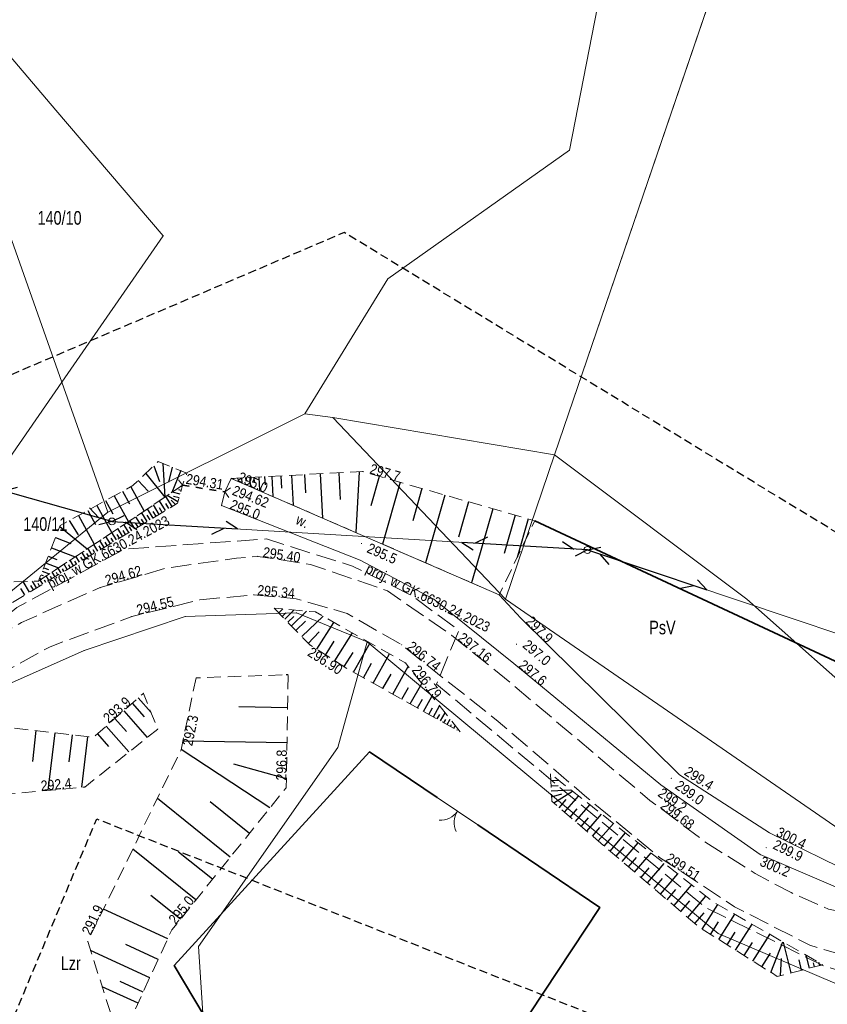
# Model space of a CAD drawing. Header units: metres. Extents: x 7423100 to 7429434, y 5527887 to 5533362.
# Tile 30 of 43: x 7427234 to 7427293, y 5531649 to 5531722. Entities that reach past the tile are written whole.
import ezdxf
from ezdxf.enums import TextEntityAlignment as Align

# ---------------------------------------------------------------- set-up
doc = ezdxf.new("R2010")
doc.units = ezdxf.units.M
doc.header["$MEASUREMENT"] = 0
for name, pattern in [('1.0_0.5', [1.5, 1, -0.5]), ('1.5_0.5', [2, 1.5, -0.5]), ('2', [0.9, 0.6, -0.3]), ('219-500', [0]), ('otkz_500', [1, 0.5, -0.5]), ('otob_500', [0]), ('sutp_500', [0])]:
    doc.linetypes.add(name, pattern=pattern)
doc.layers.get('0').update_dxf_attribs({"color": 2, "linetype": 'CONTINUOUS', "lineweight": 5})
for name, color, linetype in [('000 Inne (niezydentyfikowane)', 7, 'CONTINUOUS'), ('203-punkt graniczny', 7, 'CONTINUOUS'), ('209-oznaczenie konturu klasyfikacyjnego', 7, 'CONTINUOUS'), ('210-oznaczenie konturu użytku gruntowego', 7, 'CONTINUOUS'), ('211-numer działki ewidencyjnej', 7, 'CONTINUOUS'), ('217-kontur klasyfikacyjny', 7, 'CONTINUOUS'), ('218-kontur użytku gruntowego', 7, 'CONTINUOUS'), ('219-działka ewidencyjna', 7, 'CONTINUOUS'), ('brama', 7, 'CONTINUOUS'), ('jezdnia', 7, 'CONTINUOUS'), ('ogrodzenie trwałe', 7, 'CONTINUOUS'), ('pikieta naturalna', 7, 'CONTINUOUS'), ('pikieta naturalna-Atr2', 7, 'CONTINUOUS'), ('pikieta sztuczna', 7, 'CONTINUOUS'), ('pikieta sztuczna-Atr2', 7, 'CONTINUOUS'), ('przepust', 7, 'CONTINUOUS'), ('przewód telekomunikacyjny napowietrzny', 7, 'CONTINUOUS'), ('przewód wodociągowy - ob. projektowany', 7, 'CONTINUOUS'), ('przewód wodociągowy - ob. projektowany-Atr1', 7, 'CONTINUOUS'), ('rów przydrożny (poligon)', 7, 'CONTINUOUS'), ('rów przydrożny (poligon)-Atr17', 7, 'CONTINUOUS'), ('skarpa nieumocniona', 7, 'CONTINUOUS'), ('słup przewodów napowietrznych', 7, 'CONTINUOUS'), ('Zakres', 7, 'CONTINUOUS')]:
    doc.layers.add(name, color=color, linetype=linetype)
doc.styles.get("Standard").update_dxf_attribs({"font": 'Working1250.shx', "width": 0.75})
doc.linetypes.add('902-500', pattern='A,3.75,0,[1,ksztalty.shx,S=0.5,R=0,X=0,Y=0],3.75', length=7.5)

# ---------------------------------------------------------------- blocks, each defined once
blk = doc.blocks.new('203')
at = {"linetype": 'Continuous', "lineweight": 0}
h = blk.add_hatch(color=0, dxfattribs=at)
edge = h.paths.add_edge_path()
edge.add_arc((0, 0), 0.045, 0, 360)
blk = doc.blocks.new('PW01')
at = {"linetype": 'Continuous', "lineweight": 13}
h = blk.add_hatch(color=0, dxfattribs=at)
edge = h.paths.add_edge_path()
edge.add_arc((0, 0), 0.045, 0, 360)
blk = doc.blocks.new('US15')
at = {"color": 0, "linetype": 'Continuous', "lineweight": 13}
blk.add_circle((0, 0), 0.25, dxfattribs=at)
blk = doc.blocks.new('IB05')
at = {"color": 0, "linetype": 'Continuous', "lineweight": 13}
for q in [(0.354, 0.354), (0.354, -0.354)]:
    blk.add_line((0, 0), q, dxfattribs=at)
blk = doc.blocks.new('OK02')
at = {"color": 0, "linetype": 'Continuous', "lineweight": 0}
for centre, start, end in [((-1.5, 0), 0, 60), ((1.5, 0), 120, 180)]:
    blk.add_arc(centre, 1.5, start, end, dxfattribs=at)
blk = doc.blocks.new('SUTP')
at = {"color": 0, "linetype": 'Continuous'}
for p, q in [((0, 0), (0.866, 0.5)), ((0, 0), (9.232, 0)), ((1.866, -0.5), (1, 0)), ((7.366, -0.5), (8.232, 0)), ((9.232, 0), (8.366, 0.5))]:
    blk.add_line(p, q, dxfattribs=at)

msp = doc.modelspace()

# ---------------------------------------------------------------- linework, layer by layer
at = {"layer": '000 Inne (niezydentyfikowane)', "color": 7, "linetype": 'Continuous', "lineweight": 25, "flags": 128}
for points in [[(7427243.57, 5531688.88), (7427243.98, 5531687.73)], [(7427244.22, 5531689.05), (7427244.38, 5531686.58)], [(7427242.98, 5531688.32), (7427244.38, 5531686.58)], [(7427244.91, 5531688.78), (7427244.64, 5531687.68)], [(7427245.54, 5531688.52), (7427244.88, 5531686.92)], [(7427251.7, 5531688.08), (7427251.73, 5531687.47)], [(7427252.23, 5531688.1), (7427252.31, 5531686.62)], [(7427252.88, 5531688.14), (7427252.93, 5531687.23)], [(7427253.67, 5531688.18), (7427253.78, 5531685.98)], [(7427254.63, 5531688.23), (7427254.7, 5531686.89)], [(7427255.78, 5531688.29), (7427255.95, 5531685.04)], [(7427257.13, 5531688.36), (7427257.23, 5531686.4)], [(7427258.63, 5531688.44), (7427258.38, 5531683.98)], [(7427260.1, 5531688.1), (7427259.48, 5531685.94)], [(7427242.43, 5531687.8), (7427243.16, 5531687.02)], [(7427245.64, 5531687.34), (7427245.55, 5531687.37)], [(7427249.42, 5531687.96), (7427249.42, 5531687.87)], [(7427249.71, 5531687.97), (7427249.72, 5531687.86)], [(7427250.01, 5531687.99), (7427250.03, 5531687.61)], [(7427250.3, 5531688.01), (7427250.32, 5531687.74)], [(7427250.6, 5531688.02), (7427250.64, 5531687.34)], [(7427250.9, 5531688.04), (7427250.92, 5531687.62)], [(7427251.26, 5531688.05), (7427251.31, 5531687.05)], [(7427261.64, 5531687.66), (7427260.34, 5531683.13)], [(7427240.66, 5531686.66), (7427241.7, 5531684.77)], [(7427241.27, 5531687), (7427241.78, 5531686.08)], [(7427241.88, 5531687.33), (7427242.86, 5531685.54)], [(7427244.91, 5531685.88), (7427244.46, 5531686.63)], [(7427245.34, 5531686.23), (7427244.55, 5531686.69)], [(7427245.49, 5531686.8), (7427244.93, 5531686.95)], [(7427245.42, 5531686.52), (7427245.02, 5531686.63)], [(7427245.57, 5531687.07), (7427245.4, 5531687.11)], [(7427263.24, 5531687.2), (7427262.57, 5531684.83)], [(7427264.92, 5531686.72), (7427263.5, 5531681.76)], [(7427239.38, 5531685.97), (7427240.48, 5531683.96)], [(7427240.03, 5531686.32), (7427240.56, 5531685.34)], [(7427243.96, 5531685.31), (7427243.54, 5531686.01)], [(7427244.42, 5531685.59), (7427243.99, 5531686.31)], [(7427244.66, 5531685.73), (7427244.44, 5531686.1)], [(7427245.16, 5531686.03), (7427244.85, 5531686.36)], [(7427266.66, 5531686.23), (7427265.92, 5531683.63)], [(7427238.04, 5531685.23), (7427239.2, 5531683.12)], [(7427238.72, 5531685.6), (7427239.29, 5531684.57)], [(7427243.07, 5531684.78), (7427242.68, 5531685.43)], [(7427243.29, 5531684.91), (7427243.09, 5531685.24)], [(7427243.51, 5531685.04), (7427243.1, 5531685.71)], [(7427243.73, 5531685.17), (7427243.53, 5531685.51)], [(7427244.19, 5531685.45), (7427243.98, 5531685.8)], [(7427268.43, 5531685.72), (7427266.88, 5531680.29)], [(7427270.08, 5531685.25), (7427269.27, 5531682.43)], [(7427237.35, 5531684.85), (7427238.01, 5531683.81)], [(7427241.73, 5531683.97), (7427241.38, 5531684.56)], [(7427242.18, 5531684.24), (7427241.82, 5531684.85)], [(7427242.41, 5531684.38), (7427242.22, 5531684.68)], [(7427242.63, 5531684.51), (7427242.26, 5531685.14)], [(7427242.86, 5531684.65), (7427242.67, 5531684.97)], [(7427271.03, 5531684.98), (7427270.22, 5531682.14)], [(7427236.67, 5531684.42), (7427238.67, 5531682.77)], [(7427240.83, 5531683.43), (7427240.5, 5531683.98)], [(7427241.05, 5531683.57), (7427240.89, 5531683.84)], [(7427241.28, 5531683.7), (7427240.94, 5531684.27)], [(7427241.5, 5531683.84), (7427241.33, 5531684.12)], [(7427241.96, 5531684.11), (7427241.78, 5531684.4)], [(7427236.36, 5531683.62), (7427237.49, 5531683.18)], [(7427239.47, 5531682.62), (7427239.18, 5531683.11)], [(7427239.93, 5531682.89), (7427239.62, 5531683.4)], [(7427240.15, 5531683.03), (7427240, 5531683.28)], [(7427240.38, 5531683.16), (7427240.06, 5531683.69)], [(7427240.6, 5531683.3), (7427240.44, 5531683.56)], [(7427236.06, 5531682.86), (7427237.79, 5531682.19)], [(7427238.57, 5531682.08), (7427238.3, 5531682.53)], [(7427238.8, 5531682.21), (7427238.66, 5531682.44)], [(7427239.02, 5531682.35), (7427238.74, 5531682.82)], [(7427239.25, 5531682.48), (7427239.11, 5531682.72)], [(7427239.7, 5531682.76), (7427239.55, 5531683)], [(7427235.63, 5531681.76), (7427236.58, 5531681.39)], [(7427235.82, 5531682.24), (7427236.46, 5531681.99)], [(7427237.22, 5531681.27), (7427236.99, 5531681.66)], [(7427237.44, 5531681.4), (7427237.33, 5531681.6)], [(7427237.67, 5531681.54), (7427237.43, 5531681.95)], [(7427237.9, 5531681.67), (7427237.77, 5531681.88)], [(7427238.12, 5531681.81), (7427237.86, 5531682.24)], [(7427238.35, 5531681.94), (7427238.22, 5531682.16)], [(7427235.29, 5531680.88), (7427235.45, 5531680.82)], [(7427235.39, 5531681.14), (7427235.9, 5531680.94)], [(7427235.49, 5531681.4), (7427235.84, 5531681.27)], [(7427236.32, 5531680.73), (7427236.11, 5531681.08)], [(7427236.54, 5531680.86), (7427236.43, 5531681.04)], [(7427236.77, 5531681), (7427236.55, 5531681.37)], [(7427236.99, 5531681.13), (7427236.88, 5531681.32)], [(7427234.46, 5531679.61), (7427233.99, 5531680.39)], [(7427234.96, 5531679.91), (7427234.67, 5531680.41)], [(7427235.19, 5531680.05), (7427235.08, 5531680.23)], [(7427235.19, 5531680.62), (7427235.32, 5531680.56)], [(7427235.42, 5531680.18), (7427235.23, 5531680.5)], [(7427235.64, 5531680.32), (7427235.54, 5531680.48)], [(7427235.87, 5531680.46), (7427235.67, 5531680.79)], [(7427236.09, 5531680.59), (7427235.99, 5531680.76)], [(7427234.1, 5531679.4), (7427233.81, 5531679.88)], [(7427234.74, 5531679.78), (7427234.55, 5531680.09)], [(7427252.74, 5531678.08), (7427253.04, 5531678.38)], [(7427252.99, 5531677.82), (7427253.25, 5531678.08)], [(7427253.17, 5531677.63), (7427253.87, 5531678.3)], [(7427253.66, 5531677.13), (7427254.78, 5531678.21)], [(7427253.39, 5531677.41), (7427253.83, 5531677.83)], [(7427253.99, 5531676.78), (7427254.7, 5531677.47)], [(7427254.42, 5531676.34), (7427255.98, 5531677.84)], [(7427255.52, 5531675.41), (7427256.78, 5531677.39)], [(7427254.9, 5531675.84), (7427255.7, 5531676.69)], [(7427256.84, 5531674.57), (7427258.14, 5531676.61)], [(7427256.17, 5531674.99), (7427256.81, 5531676)], [(7427258.22, 5531673.73), (7427259.43, 5531675.88)], [(7427257.52, 5531674.14), (7427258.18, 5531675.18)], [(7427259.66, 5531672.93), (7427260.86, 5531675.07)], [(7427258.94, 5531673.33), (7427259.54, 5531674.4)], [(7427261.09, 5531672.13), (7427262.22, 5531674.16)], [(7427253.42, 5531673.54), (7427253.28, 5531673.55)], [(7427260.37, 5531672.53), (7427260.97, 5531673.6)], [(7427262.38, 5531671.41), (7427263.22, 5531672.9)], [(7427261.77, 5531671.75), (7427262.26, 5531672.62)], [(7427241.97, 5531671.45), (7427242.85, 5531670.45)], [(7427242.42, 5531671.85), (7427243.37, 5531670.78)], [(7427262.91, 5531671.11), (7427263.27, 5531671.75)], [(7427263.36, 5531670.86), (7427263.97, 5531671.96)], [(7427241.36, 5531670.91), (7427243.09, 5531668.95)], [(7427253.38, 5531671.12), (7427249.81, 5531671.18)], [(7427263.75, 5531670.64), (7427264.01, 5531671.11)], [(7427264.08, 5531670.46), (7427264.53, 5531671.26)], [(7427264.61, 5531670.16), (7427264.93, 5531670.75)], [(7427240.71, 5531670.34), (7427241.56, 5531669.38)], [(7427264.36, 5531670.3), (7427264.56, 5531670.64)], [(7427264.85, 5531670.03), (7427264.98, 5531670.27)], [(7427265.09, 5531669.89), (7427265.31, 5531670.28)], [(7427234.92, 5531669.45), (7427234.66, 5531667.19)], [(7427240.07, 5531669.78), (7427241.74, 5531667.88)], [(7427265.33, 5531669.75), (7427265.41, 5531669.9)], [(7427265.58, 5531669.62), (7427265.68, 5531669.81)], [(7427265.82, 5531669.48), (7427265.84, 5531669.53)], [(7427236.3, 5531669.28), (7427235.8, 5531665.06)], [(7427237.57, 5531669.13), (7427237.34, 5531667.16)], [(7427238.7, 5531669), (7427238.27, 5531665.29)], [(7427239.43, 5531669.22), (7427240.25, 5531668.28)], [(7427253.34, 5531668.55), (7427245.7, 5531668.68)], [(7427252.09, 5531663.78), (7427245.57, 5531668.05)], [(7427253.29, 5531665.91), (7427249.43, 5531666.98)], [(7427272.68, 5531665.78), (7427273.26, 5531665.81)], [(7427272.7, 5531665.39), (7427273.22, 5531665.41)], [(7427272.72, 5531665.03), (7427274.15, 5531665.1)], [(7427272.9, 5531664.14), (7427274.28, 5531665.01)], [(7427249.18, 5531660.16), (7427243.83, 5531664.47)], [(7427272.74, 5531664.59), (7427273.51, 5531664.8)], [(7427273.31, 5531663.79), (7427273.81, 5531664.39)], [(7427273.7, 5531663.46), (7427274.73, 5531664.65)], [(7427250.58, 5531661.91), (7427247.71, 5531664.22)], [(7427274.1, 5531663.11), (7427274.62, 5531663.72)], [(7427274.51, 5531662.77), (7427275.56, 5531664)], [(7427274.91, 5531662.42), (7427275.45, 5531663.05)], [(7427275.33, 5531662.07), (7427276.41, 5531663.33)], [(7427275.75, 5531661.71), (7427276.29, 5531662.35)], [(7427276.17, 5531661.35), (7427277.28, 5531662.64)], [(7427276.6, 5531660.98), (7427277.16, 5531661.64)], [(7427277.04, 5531660.61), (7427278.17, 5531661.94)], [(7427246.66, 5531657.03), (7427242.02, 5531660.76)], [(7427277.48, 5531660.23), (7427278.06, 5531660.91)], [(7427277.93, 5531659.85), (7427279.09, 5531661.22)], [(7427247.87, 5531658.54), (7427245.38, 5531660.54)], [(7427278.38, 5531659.46), (7427278.97, 5531660.15)], [(7427278.84, 5531659.07), (7427280.04, 5531660.47)], [(7427279.31, 5531658.67), (7427279.91, 5531659.38)], [(7427279.78, 5531658.27), (7427281.01, 5531659.71)], [(7427280.26, 5531657.86), (7427280.88, 5531658.59)], [(7427280.74, 5531657.45), (7427282, 5531658.93)], [(7427281.23, 5531657.03), (7427281.87, 5531657.78)], [(7427281.73, 5531656.61), (7427283.02, 5531658.12)], [(7427245.52, 5531655.61), (7427243.36, 5531657.35)], [(7427282.74, 5531655.74), (7427284.07, 5531657.3)], [(7427244.59, 5531654.18), (7427239.88, 5531656.36)], [(7427282.23, 5531656.18), (7427282.89, 5531656.95)], [(7427283.8, 5531654.88), (7427284.94, 5531656.69)], [(7427283.26, 5531655.3), (7427283.93, 5531656.09)], [(7427285.01, 5531654.12), (7427286.18, 5531655.98)], [(7427284.4, 5531654.5), (7427284.98, 5531655.42)], [(7427286.25, 5531653.34), (7427287.45, 5531655.25)], [(7427285.62, 5531653.73), (7427286.22, 5531654.67)], [(7427287.52, 5531652.54), (7427288.76, 5531654.5)], [(7427243.89, 5531652.66), (7427241.52, 5531653.75)], [(7427286.88, 5531652.94), (7427287.49, 5531653.91)], [(7427288.84, 5531651.71), (7427289.7, 5531653.96)], [(7427290.33, 5531651.68), (7427289.76, 5531653.92)], [(7427243.27, 5531651.31), (7427238.93, 5531653.31)], [(7427288.18, 5531652.13), (7427288.8, 5531653.12)], [(7427289.54, 5531651.48), (7427289.62, 5531652.72)], [(7427291.66, 5531652.02), (7427291.41, 5531652.97)], [(7427291.09, 5531651.88), (7427290.9, 5531652.63)], [(7427292.04, 5531652.12), (7427291.96, 5531652.41)], [(7427292.42, 5531652.21), (7427292.36, 5531652.43)], [(7427242.41, 5531649.45), (7427239.78, 5531650.66)], [(7427242.79, 5531650.27), (7427241.1, 5531651.04)]]:
    msp.add_lwpolyline(points, dxfattribs=at)
at = {"layer": '217-kontur klasyfikacyjny', "color": 92, "linetype": 'Continuous', "lineweight": 18, "flags": 128}
for points in [[(7427272.97, 5531689.67), (7427292.23, 5531746.14)], [(7427276.12, 5531722.55), (7427274.06, 5531712.02)], [(7427274.06, 5531712.02), (7427276.12, 5531722.55)], [(7427274.06, 5531712.02), (7427260.73, 5531702.58)], [(7427260.73, 5531702.58), (7427274.06, 5531712.02)], [(7427260.73, 5531702.58), (7427254.64, 5531692.69)], [(7427254.64, 5531692.69), (7427260.73, 5531702.58)], [(7427240.19, 5531685.48), (7427254.64, 5531692.69)], [(7427254.64, 5531692.69), (7427256.69, 5531692.41)], [(7427256.69, 5531692.41), (7427272.97, 5531689.67)], [(7427256.69, 5531692.41), (7427269.37, 5531679.1)], [(7427272.97, 5531689.67), (7427256.69, 5531692.41)], [(7427287.08, 5531679.1), (7427272.97, 5531689.67)], [(7427229.42, 5531676.68), (7427240.19, 5531685.48)], [(7427269.37, 5531679.1), (7427298.57, 5531658.96)], [(7427296.78, 5531670.49), (7427287.08, 5531679.1)], [(7427254.04, 5531678.08), (7427245.88, 5531677.82)], [(7427259.22, 5531675.95), (7427254.04, 5531678.08)], [(7427245.88, 5531677.82), (7427238.46, 5531675.32)], [(7427257.07, 5531668.22), (7427259.22, 5531675.95)], [(7427259.22, 5531675.95), (7427257.07, 5531668.22)], [(7427284.96, 5531654.57), (7427259.22, 5531675.95)], [(7427238.46, 5531675.32), (7427229.37, 5531671.3)], [(7427246.85, 5531653.61), (7427257.07, 5531668.22)], [(7427257.07, 5531668.22), (7427246.85, 5531653.61)], [(7427295.83, 5531649.95), (7427284.96, 5531654.57)], [(7427247.45, 5531644.2), (7427246.85, 5531653.61)], [(7427246.85, 5531653.61), (7427247.45, 5531644.2)]]:
    msp.add_lwpolyline(points, dxfattribs=at)
at = {"layer": '218-kontur użytku gruntowego', "color": 3, "linetype": 'Continuous', "lineweight": 18, "flags": 128}
for points in [[(7427286.53, 5531729.43), (7427272.97, 5531689.67)], [(7427272.97, 5531689.67), (7427286.53, 5531729.43)], [(7427276.12, 5531722.55), (7427274.06, 5531712.02)], [(7427274.06, 5531712.02), (7427276.12, 5531722.55)], [(7427274.06, 5531712.02), (7427260.73, 5531702.58)], [(7427260.73, 5531702.58), (7427274.06, 5531712.02)], [(7427260.73, 5531702.58), (7427254.64, 5531692.69)], [(7427254.64, 5531692.69), (7427260.73, 5531702.58)], [(7427240.19, 5531685.48), (7427254.64, 5531692.69)], [(7427254.64, 5531692.69), (7427240.19, 5531685.48)], [(7427254.64, 5531692.69), (7427256.69, 5531692.41)], [(7427256.69, 5531692.41), (7427254.64, 5531692.69)], [(7427256.69, 5531692.41), (7427269.37, 5531679.1)], [(7427269.37, 5531679.1), (7427256.69, 5531692.41)], [(7427272.97, 5531689.67), (7427287.08, 5531679.1)], [(7427287.08, 5531679.1), (7427272.97, 5531689.67)], [(7427229.42, 5531676.68), (7427240.19, 5531685.48)], [(7427240.19, 5531685.48), (7427229.42, 5531676.68)], [(7427269.37, 5531679.1), (7427298.57, 5531658.96)], [(7427298.57, 5531658.96), (7427269.37, 5531679.1)], [(7427287.08, 5531679.1), (7427296.78, 5531670.49)], [(7427296.78, 5531670.49), (7427287.08, 5531679.1)], [(7427254.04, 5531678.08), (7427245.88, 5531677.82)], [(7427245.88, 5531677.82), (7427254.04, 5531678.08)], [(7427259.22, 5531675.95), (7427254.04, 5531678.08)], [(7427254.04, 5531678.08), (7427259.22, 5531675.95)], [(7427245.88, 5531677.82), (7427238.46, 5531675.32)], [(7427238.46, 5531675.32), (7427245.88, 5531677.82)], [(7427259.22, 5531675.95), (7427257.07, 5531668.22)], [(7427257.07, 5531668.22), (7427259.22, 5531675.95)], [(7427284.96, 5531654.57), (7427259.22, 5531675.95)], [(7427259.22, 5531675.95), (7427284.96, 5531654.57)], [(7427238.46, 5531675.32), (7427229.37, 5531671.3)], [(7427229.37, 5531671.3), (7427238.46, 5531675.32)], [(7427257.07, 5531668.22), (7427246.85, 5531653.61)], [(7427246.85, 5531653.61), (7427257.07, 5531668.22)], [(7427295.83, 5531649.95), (7427284.96, 5531654.57)], [(7427284.96, 5531654.57), (7427295.83, 5531649.95)], [(7427246.85, 5531653.61), (7427247.45, 5531644.2)], [(7427247.45, 5531644.2), (7427246.85, 5531653.61)]]:
    msp.add_lwpolyline(points, dxfattribs=at)
at = {"layer": '219-działka ewidencyjna', "color": 7, "linetype": '219-500', "lineweight": 18, "flags": 128}
for points in [[(7427286.53, 5531729.43), (7427272.97, 5531689.67)], [(7427231.56, 5531720.6), (7427236.38, 5531714.95)], [(7427229.28, 5531716.27), (7427236.82, 5531695)], [(7427236.38, 5531714.95), (7427244.26, 5531705.74)], [(7427236.82, 5531695), (7427244.26, 5531705.74)], [(7427236.82, 5531695), (7427229.61, 5531684.58)], [(7427240.19, 5531685.48), (7427236.82, 5531695)], [(7427240.19, 5531685.48), (7427254.64, 5531692.69)], [(7427254.64, 5531692.69), (7427256.69, 5531692.41)], [(7427256.69, 5531692.41), (7427269.37, 5531679.1)], [(7427269.37, 5531679.1), (7427272.97, 5531689.67)], [(7427229.42, 5531676.68), (7427240.19, 5531685.48)], [(7427269.37, 5531679.1), (7427298.57, 5531658.96)], [(7427245.88, 5531677.82), (7427254.04, 5531678.08)], [(7427254.04, 5531678.08), (7427259.22, 5531675.95)], [(7427238.46, 5531675.32), (7427245.88, 5531677.82)], [(7427259.22, 5531675.95), (7427284.96, 5531654.57)], [(7427229.37, 5531671.3), (7427238.46, 5531675.32)], [(7427284.96, 5531654.57), (7427295.83, 5531649.95)]]:
    msp.add_lwpolyline(points, dxfattribs=at)
at = {"layer": 'brama', "color": 7, "linetype": 'otob_500', "lineweight": 18, "flags": 128}
msp.add_lwpolyline([(7427267.33, 5531662.54), (7427264.36, 5531664.53)], dxfattribs=at)
at = {"layer": 'jezdnia', "color": 7, "linetype": '1.5_0.5', "lineweight": 18, "flags": 128}
msp.add_lwpolyline([(7427308.46, 5531660.6), (7427305.81, 5531657.73), (7427302.93, 5531656.31), (7427299.71, 5531655.52), (7427296.34, 5531655.69), (7427293.05, 5531656.35), (7427290.31, 5531657.56), (7427287.69, 5531658.96), (7427284, 5531661.29), (7427279.96, 5531664.33), (7427269.3, 5531673.32), (7427265.41, 5531676.44), (7427260.71, 5531679.7), (7427255.07, 5531681.64), (7427251.2, 5531682.23), (7427249.64, 5531682.09), (7427244.51, 5531681.38), (7427239.63, 5531679.94), (7427233.86, 5531677.38), (7427228.53, 5531674.32), (7427221.66, 5531668.88), (7427217.2, 5531665.35), (7427212.13, 5531659.94), (7427209.28, 5531655.52), (7427206.34, 5531649.12), (7427205.61, 5531647.19), (7427204.61, 5531643.99), (7427204.52, 5531643.2), (7427203.06, 5531635.76), (7427200.8, 5531624.91), (7427199.89, 5531621.07), (7427198.94, 5531617.57), (7427197.98, 5531613.93), (7427196.92, 5531610.17), (7427195.99, 5531607.16), (7427194.93, 5531603.97), (7427194.44, 5531602.83), (7427194.18, 5531602.09), (7427192.76, 5531598.41), (7427187.78, 5531586.91), (7427187.44, 5531586.39), (7427185.94, 5531582.9), (7427180.49, 5531571.11), (7427172.64, 5531553.48), (7427162.39, 5531533.03), (7427157.36, 5531524.38), (7427152.88, 5531516.83), (7427150.15, 5531512.08), (7427147.32, 5531507.03), (7427145.14, 5531502.96), (7427142.63, 5531497.97), (7427140.66, 5531494.08), (7427136.49, 5531485.27), (7427134.2, 5531480.75), (7427130.56, 5531481.5), (7427128.14, 5531481.2), (7427126, 5531476.17), (7427127.51, 5531474.28), (7427128.64, 5531473.55), (7427129.42, 5531472.77), (7427129.92, 5531472.07), (7427130.14, 5531471.38), (7427127.97, 5531466.05), (7427126.21, 5531461.6), (7427124.05, 5531456.42), (7427121.96, 5531451.3), (7427119.93, 5531446.59), (7427115.33, 5531435.8), (7427113.28, 5531431.28), (7427110.58, 5531425.67), (7427108.37, 5531421.14), (7427107.45, 5531419.5), (7427105.8, 5531416.31), (7427103.7, 5531412.43), (7427101.5, 5531408.62), (7427097.66, 5531401.8), (7427096.13, 5531398.9), (7427094.93, 5531396.6), (7427092.97, 5531392.54), (7427089.43, 5531384.88), (7427084.23, 5531373.43), (7427076.28, 5531355.82), (7427070.21, 5531343.5), (7427069.04, 5531341.47), (7427067.17, 5531339.72), (7427063.14, 5531338.16), (7427057.49, 5531338.47), (7427053.68, 5531340.22), (7427048.22, 5531342.47), (7427036.6, 5531348.35), (7427028.49, 5531352.44), (7427025.25, 5531353.92), (7427020.75, 5531355.96), (7427017.88, 5531357.17), (7427015.72, 5531358.1), (7427013.84, 5531358.88), (7427007.22, 5531361.47), (7427001.57, 5531363.55), (7427000.1, 5531364.08), (7426991.21, 5531366.79), (7426984.05, 5531369.03), (7426983, 5531369.38), (7426978.59, 5531371.18), (7426978.01, 5531371.36), (7426976.18, 5531372.48), (7426975.47, 5531372.88), (7426974.41, 5531373.7), (7426972.59, 5531375.63), (7426971.24, 5531378.66), (7426971.39, 5531383.67), (7426972.46, 5531388.05), (7426968.16, 5531383.93), (7426964.82, 5531381.84), (7426962.06, 5531380.9), (7426965.41, 5531378.95), (7426967.9, 5531376.19), (7426968.43, 5531375.45), (7426971.95, 5531371.57), (7426972.57, 5531370.82), (7426973.78, 5531370.41), (7426975.16, 5531369.51), (7426976.86, 5531368.75), (7426979.57, 5531367.58), (7426981.78, 5531366.8), (7426983.19, 5531366.27), (7426988.05, 5531364.76), (7426993.22, 5531362.92), (7426994.19, 5531362.95), (7426996.24, 5531362.29), (7426999.27, 5531361.38), (7427008.56, 5531357.95), (7427014.54, 5531355.6), (7427016.75, 5531354.75), (7427017.66, 5531354.48), (7427024.16, 5531351.44), (7427027.29, 5531349.82), (7427047.27, 5531339.81), (7427052.42, 5531337.41), (7427059.33, 5531334.09), (7427060.78, 5531332.65), (7427066.98, 5531332.41), (7427067.36, 5531334.25), (7427068.54, 5531336.29), (7427070.85, 5531339.16), (7427072.56, 5531341.83), (7427078.96, 5531354.77), (7427080.17, 5531357.72), (7427083.88, 5531365.68), (7427084.83, 5531365.65), (7427085.49, 5531367.25), (7427084.74, 5531367.59), (7427086.78, 5531372.46), (7427091.58, 5531382.95), (7427096.17, 5531392.82), (7427097.61, 5531395.73), (7427098.93, 5531398.28), (7427101.04, 5531402.2), (7427103.16, 5531405.83), (7427104.96, 5531409.1), (7427107.84, 5531414.34), (7427110.24, 5531418.77), (7427112.27, 5531422.76), (7427114.22, 5531426.9), (7427115.87, 5531430.34), (7427118.9, 5531436.92), (7427122.23, 5531444.66), (7427123.9, 5531448.81), (7427126.06, 5531454.05), (7427128.34, 5531459.68), (7427131.51, 5531467.17), (7427134.72, 5531474.84), (7427137.6, 5531481.44), (7427140.37, 5531487.35), (7427143.24, 5531493.32), (7427145.27, 5531497.19), (7427147.92, 5531502.21), (7427151.38, 5531508.48), (7427154.9, 5531514.85), (7427160.26, 5531524), (7427164.47, 5531531.2), (7427175.14, 5531552.44), (7427183.24, 5531570.25), (7427190.06, 5531585.05), (7427192.19, 5531589.83), (7427195.24, 5531597.15), (7427196.6, 5531600.35), (7427197.49, 5531602.72), (7427198.5, 5531605.8), (7427200.52, 5531612.4), (7427201.66, 5531616.49), (7427202.47, 5531619.63), (7427203.46, 5531623.87), (7427204.96, 5531630.81), (7427205.59, 5531634.15), (7427206.39, 5531638.2), (7427207.14, 5531641.77), (7427207.73, 5531644.09), (7427209.75, 5531649.89), (7427212.14, 5531655), (7427215.28, 5531659.5), (7427219.51, 5531663.85), (7427223.35, 5531667.16), (7427226.58, 5531669.64), (7427230.9, 5531672.83), (7427235.96, 5531675.6), (7427241.95, 5531677.81), (7427246.95, 5531679.04), (7427250.9, 5531679.41), (7427254.02, 5531679.12), (7427257.74, 5531678.05), (7427261.75, 5531675.74), (7427268.82, 5531670.12), (7427275.34, 5531664.55), (7427280.67, 5531660.15), (7427286.16, 5531656.53), (7427291.7, 5531653.7), (7427297.22, 5531652.08), (7427301.86, 5531651.95), (7427307.18, 5531653.28), (7427310.17, 5531656.96), (7427311.78, 5531661.05), (7427314.19, 5531667.2), (7427322.25, 5531690.19), (7427336.63, 5531732.23), (7427342.29, 5531749.99), (7427344.96, 5531758.25), (7427347.88, 5531766.63), (7427357.66, 5531792.78), (7427362.71, 5531805.75), (7427359.73, 5531805.92), (7427355.16, 5531794.07), (7427353.4, 5531789.57), (7427350.1, 5531781.01), (7427345.43, 5531768.03), (7427339.13, 5531749.25), (7427332.38, 5531728.45), (7427328.43, 5531716.76), (7427319.66, 5531691.02), (7427311.45, 5531667.98)], close=True, dxfattribs=at)
at = {"layer": 'ogrodzenie trwałe', "color": 7, "linetype": '902-500', "lineweight": 35, "flags": 128}
for points in [[(7427271.51, 5531684.84), (7427306.22, 5531668.62), (7427314.87, 5531692.24), (7427324.13, 5531717.63), (7427323.3, 5531718.94)], [(7427264.36, 5531664.53), (7427259.4, 5531667.89), (7427245.07, 5531652.21), (7427258.48, 5531629.7)], [(7427258.48, 5531629.7), (7427262.95, 5531636.32), (7427276.28, 5531656.48), (7427267.33, 5531662.54)]]:
    msp.add_lwpolyline(points, dxfattribs=at)
at = {"layer": 'przepust', "color": 7, "linetype": 'otkz_500', "lineweight": 35, "flags": 128}
msp.add_lwpolyline([(7427245.67, 5531687.45), (7427248.78, 5531686.96)], dxfattribs=at)
at = {"layer": 'przewód telekomunikacyjny napowietrzny', "color": 30, "linetype": 'sutp_500', "lineweight": 18, "flags": 128}
for points in [[(7427240.5, 5531684.79), (7427210.85, 5531693.15)], [(7427275.37, 5531682.7), (7427240.5, 5531684.79)], [(7427309.05, 5531671.42), (7427275.37, 5531682.7)]]:
    msp.add_lwpolyline(points, dxfattribs=at)
at = {"layer": 'przewód wodociągowy - ob. projektowany', "color": 5, "linetype": '1.5_0.5', "lineweight": 18, "flags": 128}
msp.add_lwpolyline([(7427405.13, 5531862.3), (7427381.63, 5531838.45), (7427370.16, 5531808.07), (7427356.59, 5531774.11), (7427358.89, 5531765), (7427351.72, 5531761.4), (7427346.98, 5531743.93), (7427345.76, 5531731.58), (7427342.2, 5531726.3), (7427323.16, 5531670.11), (7427316.27, 5531649.19), (7427295.95, 5531651.19), (7427292.69, 5531652.2), (7427284.03, 5531656.48), (7427272.35, 5531666.12), (7427264.3, 5531672.86), (7427265.94, 5531676.8), (7427262.46, 5531679.38), (7427258.15, 5531681.51), (7427251.83, 5531683.51), (7427241.41, 5531682.76), (7427233.52, 5531678.48), (7427228.53, 5531674.32), (7427217.34, 5531665.48), (7427210.27, 5531659.12), (7427203.9, 5531661.89)], dxfattribs=at)
at = {"layer": 'rów przydrożny (poligon)', "color": 7, "linetype": 'Continuous', "lineweight": 18, "flags": 128}
msp.add_lwpolyline([(7427295.12, 5531658.83), (7427288.74, 5531661.95), (7427282.14, 5531666.2), (7427270.48, 5531677.69), (7427268.91, 5531679.41), (7427249.24, 5531687.95), (7427248.78, 5531686.96), (7427248.53, 5531685.95), (7427258.7, 5531681.96), (7427264.1, 5531679.08), (7427269.97, 5531674.37), (7427280.75, 5531665.47), (7427288.04, 5531660.35), (7427296.88, 5531656.58)], dxfattribs=at)
at = {"layer": 'skarpa nieumocniona', "color": 7, "linetype": '1.0_0.5', "lineweight": 18, "flags": 128}
for points in [[(7427235.11, 5531680.42), (7427242.13, 5531685.05), (7427245.67, 5531687.45), (7427246, 5531688.33), (7427243.89, 5531689.19), (7427242.03, 5531687.42), (7427236.7, 5531684.49)], [(7427235.11, 5531680.42), (7427242.13, 5531685.05), (7427245.67, 5531687.45), (7427246, 5531688.33), (7427243.89, 5531689.19), (7427242.03, 5531687.42), (7427236.7, 5531684.49)], [(7427249.24, 5531687.95), (7427268.91, 5531679.41), (7427271.51, 5531684.84), (7427258.89, 5531688.45)], [(7427249.24, 5531687.95), (7427268.91, 5531679.41), (7427271.51, 5531684.84), (7427258.89, 5531688.45)], [(7427245.67, 5531687.45), (7427242.13, 5531685.05), (7427235.11, 5531680.42), (7427228.37, 5531680.22), (7427222.52, 5531673.42), (7427224.92, 5531673.89), (7427245.31, 5531686.12)], [(7427245.67, 5531687.45), (7427242.13, 5531685.05), (7427235.11, 5531680.42), (7427228.37, 5531680.22), (7427222.52, 5531673.42), (7427224.92, 5531673.89), (7427245.31, 5531686.12)], [(7427252.39, 5531678.44), (7427255.01, 5531675.73), (7427257.72, 5531674.01), (7427266.04, 5531669.36), (7427262.02, 5531674.41), (7427255.43, 5531678.15)], [(7427252.39, 5531678.44), (7427255.01, 5531675.73), (7427257.72, 5531674.01), (7427266.04, 5531669.36), (7427262.02, 5531674.41), (7427255.43, 5531678.15)], [(7427246.67, 5531673.32), (7427245.57, 5531668.04), (7427238.72, 5531653.98), (7427241.09, 5531646.58), (7427244.89, 5531654.83), (7427253.28, 5531665.26), (7427253.42, 5531673.55)], [(7427246.67, 5531673.32), (7427245.57, 5531668.04), (7427238.72, 5531653.98), (7427241.09, 5531646.58), (7427244.89, 5531654.83), (7427253.28, 5531665.26), (7427253.42, 5531673.55)], [(7427226.42, 5531664.2), (7427238.5, 5531665.31), (7427243.86, 5531669.56), (7427242.8, 5531672.18), (7427239.13, 5531668.95), (7427230.25, 5531670)], [(7427226.42, 5531664.2), (7427238.5, 5531665.31), (7427243.86, 5531669.56), (7427242.8, 5531672.18), (7427239.13, 5531668.95), (7427230.25, 5531670)], [(7427272.66, 5531666.28), (7427272.76, 5531664.26), (7427283.61, 5531655), (7427289.3, 5531651.42), (7427292.64, 5531652.27), (7427284.59, 5531656.89)], [(7427272.66, 5531666.28), (7427272.76, 5531664.26), (7427283.61, 5531655), (7427289.3, 5531651.42), (7427292.64, 5531652.27), (7427284.59, 5531656.89)]]:
    msp.add_lwpolyline(points, close=True, dxfattribs=at)
at = {"layer": 'Zakres', "color": 5, "linetype": '2', "lineweight": 25, "flags": 128}
msp.add_lwpolyline([(7426959.38, 5531401.23), (7426948.65, 5531362.84), (7427076.43, 5531312.57), (7427157, 5531483.53), (7427190.02, 5531545.05), (7427239.38, 5531662.97), (7427324.36, 5531629.44), (7427397.03, 5531854.21), (7427374.95, 5531881.96), (7427338.01, 5531781.64), (7427302.42, 5531678.62), (7427257.54, 5531705.99), (7427227.1, 5531692.99), (7427201.24, 5531668.44), (7427178.8, 5531606.23), (7427058.44, 5531363.55)], close=True, dxfattribs=at)

# ---------------------------------------------------------------- block references
at = {"layer": '203-punkt graniczny', "color": 7, "linetype": 'Continuous', "lineweight": 18}
for p in [(7427236.38, 5531714.95), (7427244.26, 5531705.74), (7427236.82, 5531695), (7427254.64, 5531692.69), (7427256.69, 5531692.41), (7427272.97, 5531689.67), (7427240.19, 5531685.48), (7427269.37, 5531679.1), (7427254.04, 5531678.08), (7427245.88, 5531677.82), (7427259.22, 5531675.95), (7427238.46, 5531675.32), (7427284.96, 5531654.57)]:
    msp.add_blockref('203', p, dxfattribs=at)
at = {"layer": 'brama', "color": 7, "linetype": 'Continuous', "lineweight": 18, "rotation": 146.177}
msp.add_blockref('OK02', (7427265.845, 5531663.535), dxfattribs=at)
at = {"layer": 'pikieta naturalna', "color": 7, "linetype": 'Continuous', "lineweight": 13}
for p in [(7427258.89, 5531688.45), (7427249.24, 5531687.95), (7427248.53, 5531685.95), (7427258.8, 5531683.17), (7427270.48, 5531677.69), (7427270.17, 5531675.78), (7427269.97, 5531674.37), (7427242.8, 5531672.18), (7427245.57, 5531668.04), (7427281.53, 5531665.95), (7427282.14, 5531666.2), (7427238.5, 5531665.31), (7427253.28, 5531665.26), (7427280.75, 5531665.47), (7427288.74, 5531661.95), (7427288.49, 5531660.86), (7427288.04, 5531660.35), (7427244.89, 5531654.83), (7427238.72, 5531653.98)]:
    msp.add_blockref('PW01', p, dxfattribs=at)
at = {"layer": 'pikieta sztuczna', "color": 7, "linetype": 'Continuous', "lineweight": 13}
for p in [(7427245.67, 5531687.45), (7427248.78, 5531686.96), (7427251.2, 5531682.23), (7427239.63, 5531679.94), (7427250.9, 5531679.41), (7427255.43, 5531678.15), (7427241.95, 5531677.81), (7427261.75, 5531675.74), (7427265.41, 5531676.44), (7427255.01, 5531675.73), (7427262.02, 5531674.41), (7427283.36, 5531661.78), (7427280.67, 5531660.15)]:
    msp.add_blockref('PW01', p, dxfattribs=at)
at = {"layer": 'przepust', "color": 7, "linetype": 'Continuous', "lineweight": 35}
for p, rotation in [((7427245.67, 5531687.45), 171.046), ((7427248.78, 5531686.96), 351.046)]:
    msp.add_blockref('IB05', p, dxfattribs=dict(at, rotation=rotation))
at = {"layer": 'przewód telekomunikacyjny napowietrzny', "color": 30, "linetype": 'Continuous', "lineweight": 18}
for p, rotation in [((7427240.5, 5531684.79), 164.254), ((7427240.5, 5531684.79), 356.57), ((7427275.37, 5531682.7), 176.57), ((7427275.37, 5531682.7), 341.483)]:
    msp.add_blockref('SUTP', p, dxfattribs=dict(at, rotation=rotation))
at = {"layer": 'słup przewodów napowietrznych', "color": 7, "linetype": 'Continuous', "lineweight": 18}
for p in [(7427240.5, 5531684.79), (7427275.37, 5531682.7)]:
    msp.add_blockref('US15', p, dxfattribs=at)

# ---------------------------------------------------------------- texts
at = {"layer": '209-oznaczenie konturu klasyfikacyjnego', "color": 3, "linetype": 'Continuous', "lineweight": 18, "width": 0.79}
msp.add_text('PsV', height=1, dxfattribs=at).set_placement((7427279.91, 5531676.51))
at = {"layer": '210-oznaczenie konturu użytku gruntowego', "color": 3, "linetype": 'Continuous', "lineweight": 18, "width": 0.79}
msp.add_text('Lzr', height=1, dxfattribs=at).set_placement((7427236.74, 5531651.88))
at = {"layer": '211-numer działki ewidencyjnej', "color": 7, "linetype": 'Continuous', "lineweight": 18, "width": 0.79}
for s, p in [('140/10', (7427235.04, 5531706.56)), ('140/11', (7427233.99, 5531684.1))]:
    msp.add_text(s, height=1, dxfattribs=at).set_placement(p)
at = {"layer": 'pikieta naturalna-Atr2', "color": 7, "width": 0.9}
for s, rotation, p in [('297.7', 344.037, (7427259.35, 5531688.32)), ('295.0', 336.531, (7427249.65, 5531687.77)), ('295.0', 338.578, (7427249.08, 5531685.73)), ('295.5', 336.314, (7427259.13, 5531682.55)), ('297.9', 315.421, (7427270.79, 5531677.39)), ('297.0', 319.796, (7427270.56, 5531675.61)), ('297.6', 320.456, (7427270.26, 5531674.13)), ('293.9', 41.351, (7427240.26, 5531669.94)), ('296.8', 89.032, (7427253.29, 5531665.78)), ('292.4', 5.25, (7427235.31, 5531665.02)), ('299.0', 324.493, (7427281.74, 5531665.25)), ('300.4', 333.94, (7427289.16, 5531661.74)), ('299.9', 333.548, (7427288.92, 5531660.82)), ('295.0', 51.186, (7427245.17, 5531655.18)), ('291.9', 64.025, (7427238.92, 5531654.39))]:
    msp.add_text(s, height=0.75, rotation=rotation, dxfattribs=at).set_placement(p)
for s, rotation, p in [('292.3', 78.232, (7427245.65, 5531668.43)), ('299.4', 327.221, (7427282.82, 5531666.88)), ('299.2', 324.918, (7427280.91, 5531665.3)), ('300.2', 336.903, (7427288.25, 5531660.26))]:
    msp.add_text(s, height=0.75, rotation=rotation, dxfattribs=at).set_placement(p, align=Align.TOP_LEFT)
at = {"layer": 'pikieta sztuczna-Atr2', "color": 7, "width": 0.9}
for s, rotation, p in [('294.31', 350.698, (7427245.88, 5531687.56)), ('294.62', 338.682, (7427249.25, 5531686.77)), ('295.40', 351.331, (7427251.53, 5531682.18)), ('294.62', 16.44, (7427240.12, 5531680.08)), ('295.34', 354.69, (7427251.13, 5531679.39)), ('294.55', 13.82, (7427242.41, 5531677.92)), ('297.16', 321.268, (7427265.81, 5531676.12)), ('296.74', 321.518, (7427262.08, 5531675.48)), ('296.79', 308.521, (7427262.45, 5531673.87)), ('299.68', 323.039, (7427280.66, 5531663.8)), ('299.51', 326.6, (7427281.04, 5531659.9))]:
    msp.add_text(s, height=0.75, rotation=rotation, dxfattribs=at).set_placement(p)
msp.add_text('296.90', height=0.75, rotation=327.597, dxfattribs=at).set_placement((7427255.18, 5531675.62), align=Align.TOP_LEFT)
at = {"layer": 'przewód wodociągowy - ob. projektowany-Atr1', "color": 5, "width": 0.9}
for rotation, p in [(28.478, (7427236.03, 5531679.84)), (333.701, (7427259.04, 5531681.07))]:
    msp.add_text('proj. w GK.6630.24.2023', height=0.75, rotation=rotation, dxfattribs=at).set_placement(p)
at = {"layer": 'rów przydrożny (poligon)-Atr17', "color": 7, "width": 0.9}
msp.add_text('w.', height=0.75, rotation=334.742, dxfattribs=at).set_placement((7427253.91, 5531684.65))

doc.saveas('drawing.dxf')
